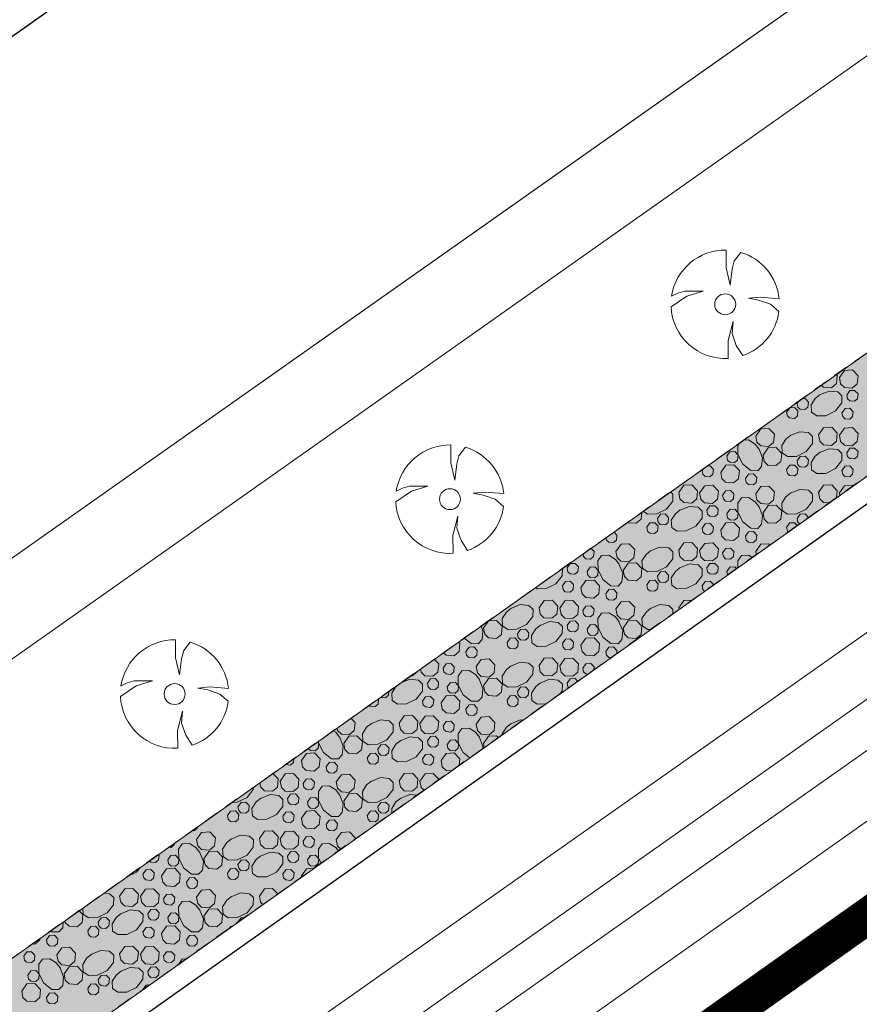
# Model space of a CAD drawing. Header units: metres. Extents: x 148425 to 149111, y 486065 to 486671.
# Tile 65 of 81: x 148824 to 148858, y 486441 to 486482. Entities that reach past the tile are written whole.
import ezdxf

# ---------------------------------------------------------------- set-up
doc = ezdxf.new("R2010")
doc.units = ezdxf.units.M
doc.header["$MEASUREMENT"] = 0
doc.linetypes.add('DGN Style 2', pattern=[1, 0.6, -0.4])
for name, color, linetype, lineweight in [('BWR-best-situatie', 2, 'Continuous', 13), ('BWR-verw-drain ø 60', 60, 'drainage60w', 30), ('BWR-verw-situatie', 214, 'DGN Style 2', 13), ('TOP-L-topo objecten punt', 7, 'Continuous', 0), ('TOP-L-topo objecten vlak', 7, 'Continuous', 0), ('TOP-L-water beschoeiing', 7, 'Continuous', 0), ('WVB-alg-onderhoek', 7, 'Continuous', 30), ('WVB-alg-werkgrens', 6, 'Continuous', 53), ('WVB-pen-dik 013', 1, 'Continuous', 0), ('WVB-raster-20%', 254, 'Continuous', 30)]:
    doc.layers.add(name, color=color, linetype=linetype, lineweight=lineweight)
doc.styles.add('Style-WORKING', font='WORKING.shx')
doc.linetypes.add('drainage60w', pattern='A,2.1,["V",Style-WORKING,S=0.700002,R=0,X=-0.228,Y=-0.367],2.9,-0.32,0.02,-0.32,1,-0.32,5', length=11.98)

# ---------------------------------------------------------------- blocks, each defined once
blk = doc.blocks.new('BBOOM')
at = {"layer": 'BWR-best-situatie'}
for p, q in [((0.016, 0.603), (0.016, 0.9)), ((0.016, 0.804), (0.016, 0.871)), ((0.26, 0.861), (0.15, 0.72)), ((0.15, 0.72), (0.116, 0.586)), ((0.083, 0.318), (0.016, 0.603)), ((0.116, 0.586), (0.083, 0.318)), ((-0.787, 0.185), (-0.89, 0.134)), ((-0.67, 0.217), (-0.787, 0.185)), ((-0.368, 0.218), (-0.67, 0.217)), ((-0.637, 0.135), (-0.368, 0.218)), ((-0.9, -0.042), (-0.637, 0.135)), ((0.384, 0.1), (0.586, 0.117)), ((0.551, 0.067), (0.384, 0.1)), ((0.752, 0), (0.551, 0.067)), ((0.586, 0.117), (0.895, 0.092)), ((0.89, -0.121), (0.752, 0)), ((0.133, -0.283), (0.05, -0.603)), ((0.116, -0.484), (0.133, -0.283)), ((0.184, -0.685), (0.116, -0.484)), ((0.05, -0.603), (0.051, -0.899)), ((0.293, -0.851), (0.184, -0.685))]:
    blk.add_line(p, q, dxfattribs=at)
blk.add_circle((0, 0), 0.174, dxfattribs=at)
for start, end in [(88.9495, 171.4867), (5.8447, 73.1614), (182.6375, 273.2485), (289.0687, 352.197)]:
    blk.add_arc((-0.001, 0), 0.9, start, end, dxfattribs=at)

msp = doc.modelspace()

# ---------------------------------------------------------------- hatches: boundary and pattern name
at = {"layer": 'WVB-raster-20%', "linetype": 'Continuous', "lineweight": 0}
msp.add_hatch(color=256, dxfattribs=at).paths.add_polyline_path([(148924.789, 486510.032), (148922.439, 486513.361), (148903.543, 486500), (148747.547, 486389.546), (148744.596, 486388.204), (148728.278, 486376.797), (148726.384, 486374.527), (148583.29, 486273.18), (148579.06, 486270.35), (148577.545, 486269.321), (148570.335, 486264.284), (148554.904, 486255.134), (148557.704, 486250.188), (148559.694, 486251.626), (148727.071, 486370.042), (148730.958, 486371.59), (148748.805, 486384.219), (148750.944, 486386.728), (148910.697, 486500)], flags=0)

# ---------------------------------------------------------------- linework, layer by layer
at = {"layer": 'BWR-verw-drain ø 60', "linetype": 'drainage60w', "ltscale": 2.5, "flags": 128}
msp.add_lwpolyline([(148601.744, 486280.34), (148602.092, 486280.586), (148664.879, 486324.831), (148884.356, 486480.137), (148885.744, 486481.119)], dxfattribs=at)
at = {"layer": 'BWR-verw-situatie', "flags": 128}
for points in [[(148922.439, 486513.361), (148903.543, 486500), (148747.547, 486389.546), (148744.596, 486388.204), (148728.278, 486376.797), (148726.384, 486374.527), (148583.29, 486273.18), (148579.06, 486270.35), (148577.545, 486269.321), (148570.335, 486264.284), (148554.904, 486255.134)], [(148557.704, 486250.188), (148559.694, 486251.626), (148727.071, 486370.042), (148731.453, 486371.787), (148748.351, 486383.686), (148750.944, 486386.728), (148910.697, 486500), (148924.789, 486510.032)]]:
    msp.add_lwpolyline(points, dxfattribs=at)
at = {"layer": 'TOP-L-topo objecten vlak', "color": 7, "linetype": 'Continuous', "lineweight": 0}
for p, q in [((148927.99, 486505.498), (148565.2, 486249.74)), ((148929.298, 486503.645), (148567.034, 486248.258)), ((148930.304, 486502.219), (148568.866, 486247.415)), ((148552.46, 486268.99), (148880.36, 486500)), ((148554.63, 486266.09), (148886.245, 486500)), ((148612.283, 486274.838), (148931.208, 486500)), ((148848.613, 486499.344), (148774.254, 486446.762))]:
    msp.add_line(p, q, dxfattribs=at)
at = {"layer": 'TOP-L-topo objecten vlak', "color": 7, "linetype": 'Continuous', "lineweight": 0, "flags": 128}
for points in [[(148541.16, 486278.34), (148550.883, 486289.749), (148610.458, 486331.053), (148615.874, 486333.25), (148640.759, 486352.144), (148668.716, 486372.503), (148681.452, 486382.17), (148692.284, 486388.321), (148715.996, 486406.483), (148745.418, 486428.014), (148774.254, 486446.762), (148848.613, 486499.344), (148853.882, 486502.712), (148869.983, 486515.309), (148903.875, 486539.654)], [(148914.761, 486524.236), (148880.36, 486500), (148552.46, 486268.99)]]:
    msp.add_lwpolyline(points, dxfattribs=at)
at = {"layer": 'TOP-L-water beschoeiing', "color": 7, "linetype": 'Continuous', "lineweight": 0, "flags": 128}
msp.add_lwpolyline([(148880.36, 486500), (148552.46, 486268.99), (148549.49, 486269.32)], dxfattribs=at)
at = {"layer": 'WVB-alg-onderhoek', "lineweight": 40, "ltscale": 500}
msp.add_3dface([(148601.941, 486074.385), (149104.348, 486429.086), (148938.821, 486663.542), (148436.414, 486308.842)], dxfattribs=at)
at = {"layer": 'WVB-alg-werkgrens', "linetype": 'Continuous', "ltscale": 2.5, "const_width": 1.5, "flags": 128}
msp.add_lwpolyline([(148933.417, 486497.811), (148874.414, 486581.384), (148538.89, 486351.023), (148526.845, 486327.911), (148530.985, 486325.229), (148531.106, 486326.817), (148532.707, 486327.686), (148532.626, 486326.155), (148530.985, 486325.229), (148539.247, 486319.878), (148535.438, 486309.432), (148532.522, 486299.181), (148531.73, 486286.904), (148532.07, 486275.415), (148533.054, 486268.785), (148534.125, 486264.381), (148536.125, 486258.311), (148550.85, 486226.663)], close=True, dxfattribs=at)
at = {"layer": 'WVB-pen-dik 013'}
for p, q in [((148855.909, 486466.231), (148855.969, 486466.315)), ((148851.966, 486463.439), (148852.026, 486463.523)), ((148857.682, 486462.41), (148857.661, 486462.511)), ((148854.215, 486459.952), (148854.189, 486460.084)), ((148853.018, 486459.103), (148852.991, 486459.246)), ((148851.008, 486457.678), (148850.996, 486457.739)), ((148842.921, 486451.944), (148842.889, 486452.114)), ((148835.338, 486446.567), (148835.329, 486446.614)), ((148832.699, 486444.696), (148832.699, 486444.699)), ((148828.757, 486441.901), (148828.756, 486441.906))]:
    msp.add_line(p, q, dxfattribs=at)
at = {"layer": 'WVB-pen-dik 013', "flags": 128}
for points in [[(148857.537, 486467.425), (148857.576, 486467.384), (148857.544, 486467.046), (148857.336, 486466.874), (148857.004, 486466.899), (148856.916, 486466.985)], [(148857.661, 486467.296), (148857.874, 486467.594), (148858.209, 486467.614), (148858.441, 486467.371), (148858.406, 486467.034), (148858.199, 486466.861), (148857.869, 486466.884), (148857.714, 486467.036), (148857.661, 486467.296)], [(148856.844, 486466.579), (148857.239, 486466.736), (148857.599, 486466.704), (148857.771, 486466.539), (148857.764, 486466.249), (148857.504, 486465.914), (148857.101, 486465.714), (148856.721, 486465.709), (148856.506, 486465.859), (148856.489, 486466.164), (148856.664, 486466.431), (148856.861, 486466.589)], [(148857.969, 486466.571), (148858.094, 486466.754), (148858.296, 486466.764), (148858.436, 486466.619), (148858.414, 486466.414), (148858.289, 486466.311), (148858.091, 486466.326), (148857.996, 486466.416), (148857.969, 486466.571)], [(148856.108, 486466.413), (148856.236, 486466.421), (148856.376, 486466.276), (148856.354, 486466.071), (148856.229, 486465.969), (148856.031, 486465.984), (148855.939, 486466.074), (148855.909, 486466.231)], [(148855.474, 486465.866), (148855.601, 486466.046), (148855.801, 486466.059), (148855.939, 486465.911), (148855.919, 486465.709), (148855.796, 486465.604), (148855.596, 486465.621), (148855.504, 486465.711), (148855.474, 486465.866)], [(148857.769, 486465.831), (148857.896, 486466.011), (148858.096, 486466.024), (148858.236, 486465.879), (148858.214, 486465.674), (148858.091, 486465.569), (148857.891, 486465.586), (148857.799, 486465.676), (148857.769, 486465.831)], [(148854.189, 486464.869), (148854.401, 486465.166), (148854.736, 486465.186), (148854.969, 486464.944), (148854.934, 486464.606), (148854.726, 486464.434), (148854.396, 486464.456), (148854.241, 486464.609), (148854.189, 486464.869)], [(148855.626, 486464.891), (148856.019, 486465.049), (148856.381, 486465.016), (148856.551, 486464.851), (148856.546, 486464.559), (148856.284, 486464.226), (148855.881, 486464.026), (148855.504, 486464.019), (148855.289, 486464.171), (148855.271, 486464.474), (148855.444, 486464.744), (148855.644, 486464.901)], [(148856.799, 486464.916), (148857.009, 486465.216), (148857.346, 486465.234), (148857.576, 486464.991), (148857.544, 486464.654), (148857.336, 486464.481), (148857.004, 486464.506), (148856.849, 486464.659), (148856.799, 486464.916)], [(148857.661, 486464.904), (148857.874, 486465.201), (148858.209, 486465.221), (148858.441, 486464.979), (148858.406, 486464.641), (148858.199, 486464.469), (148857.869, 486464.491), (148857.714, 486464.644), (148857.661, 486464.904)], [(148854.314, 486464.354), (148854.471, 486463.961), (148854.436, 486463.599), (148854.276, 486463.429), (148853.984, 486463.434), (148853.651, 486463.696), (148853.449, 486464.099), (148853.444, 486464.476), (148853.516, 486464.578)], [(148853.683, 486464.696), (148853.896, 486464.709), (148854.166, 486464.536), (148854.324, 486464.336)], [(148852.991, 486464.031), (148853.119, 486464.211), (148853.319, 486464.221), (148853.459, 486464.076), (148853.439, 486463.874), (148853.314, 486463.769), (148853.116, 486463.784), (148853.021, 486463.874), (148852.991, 486464.031)], [(148854.494, 486464.076), (148854.704, 486464.376), (148855.039, 486464.394), (148855.271, 486464.151), (148855.239, 486463.814), (148855.031, 486463.641), (148854.699, 486463.666), (148854.544, 486463.819), (148854.494, 486464.076)], [(148856.844, 486464.186), (148857.239, 486464.344), (148857.599, 486464.311), (148857.771, 486464.146), (148857.764, 486463.856), (148857.504, 486463.521), (148857.101, 486463.321), (148856.721, 486463.316), (148856.506, 486463.466), (148856.489, 486463.771), (148856.664, 486464.039), (148856.861, 486464.196)], [(148857.969, 486464.179), (148858.094, 486464.361), (148858.296, 486464.371), (148858.436, 486464.226), (148858.414, 486464.021), (148858.289, 486463.919), (148858.091, 486463.934), (148857.996, 486464.024), (148857.969, 486464.179)], [(148855.909, 486463.839), (148856.036, 486464.016), (148856.236, 486464.029), (148856.376, 486463.884), (148856.354, 486463.679), (148856.229, 486463.576), (148856.031, 486463.591), (148855.939, 486463.681), (148855.909, 486463.839)], [(148852.167, 486463.623), (148852.294, 486463.631), (148852.434, 486463.486), (148852.411, 486463.281), (148852.289, 486463.176), (148852.089, 486463.194), (148851.996, 486463.284), (148851.966, 486463.439)], [(148852.736, 486463.361), (148852.946, 486463.661), (148853.284, 486463.679), (148853.514, 486463.436), (148853.481, 486463.099), (148853.274, 486462.926), (148852.941, 486462.951), (148852.786, 486463.104), (148852.736, 486463.361)], [(148855.474, 486463.474), (148855.601, 486463.654), (148855.801, 486463.666), (148855.939, 486463.519), (148855.919, 486463.316), (148855.796, 486463.211), (148855.596, 486463.229), (148855.504, 486463.319), (148855.474, 486463.474)], [(148857.769, 486463.439), (148857.896, 486463.619), (148858.096, 486463.631), (148858.236, 486463.486), (148858.214, 486463.281), (148858.091, 486463.176), (148857.891, 486463.194), (148857.799, 486463.284), (148857.769, 486463.439)], [(148853.766, 486463.104), (148853.894, 486463.284), (148854.094, 486463.294), (148854.234, 486463.149), (148854.214, 486462.946), (148854.089, 486462.841), (148853.891, 486462.856), (148853.796, 486462.946), (148853.766, 486463.104)], [(148850.653, 486462.551), (148850.749, 486462.459), (148850.744, 486462.166), (148850.481, 486461.834), (148850.079, 486461.634), (148849.701, 486461.626), (148849.524, 486461.752)], [(148850.996, 486462.524), (148851.206, 486462.824), (148851.544, 486462.841), (148851.774, 486462.599), (148851.741, 486462.261), (148851.534, 486462.089), (148851.201, 486462.114), (148851.046, 486462.266), (148850.996, 486462.524)], [(148851.859, 486462.511), (148852.071, 486462.809), (148852.406, 486462.829), (148852.639, 486462.586), (148852.604, 486462.249), (148852.396, 486462.076), (148852.066, 486462.099), (148851.911, 486462.251), (148851.859, 486462.511)], [(148852.816, 486462.416), (148852.944, 486462.596), (148853.144, 486462.609), (148853.284, 486462.464), (148853.261, 486462.259), (148853.139, 486462.154), (148852.939, 486462.171), (148852.846, 486462.261), (148852.816, 486462.416)], [(148854.189, 486462.476), (148854.401, 486462.774), (148854.736, 486462.794), (148854.969, 486462.551), (148854.934, 486462.214), (148854.726, 486462.041), (148854.396, 486462.064), (148854.241, 486462.216), (148854.189, 486462.476)], [(148855.626, 486462.499), (148856.019, 486462.656), (148856.381, 486462.624), (148856.551, 486462.459), (148856.546, 486462.166), (148856.284, 486461.834), (148855.881, 486461.634), (148855.504, 486461.626), (148855.289, 486461.779), (148855.271, 486462.081), (148855.444, 486462.351), (148855.644, 486462.509)], [(148856.799, 486462.524), (148857.009, 486462.824), (148857.346, 486462.841), (148857.576, 486462.599), (148857.549, 486462.316)], [(148857.239, 486462.096), (148857.004, 486462.114), (148856.849, 486462.266), (148856.799, 486462.524)], [(148857.661, 486462.511), (148857.874, 486462.809), (148858.209, 486462.829), (148858.234, 486462.802)], [(148854.314, 486461.961), (148854.471, 486461.569), (148854.436, 486461.206), (148854.276, 486461.036), (148853.984, 486461.041), (148853.651, 486461.304), (148853.449, 486461.706), (148853.444, 486462.084), (148853.596, 486462.299), (148853.896, 486462.316), (148854.166, 486462.144), (148854.324, 486461.944)], [(148849.464, 486461.709), (148849.436, 486461.421), (148849.229, 486461.249), (148848.896, 486461.274), (148848.876, 486461.293)], [(148851.041, 486461.794), (148851.436, 486461.951), (148851.796, 486461.919), (148851.969, 486461.754), (148851.961, 486461.464), (148851.701, 486461.129), (148851.299, 486460.929), (148850.919, 486460.924), (148850.704, 486461.074), (148850.686, 486461.379), (148850.861, 486461.646), (148851.059, 486461.804)], [(148852.166, 486461.786), (148852.291, 486461.969), (148852.494, 486461.979), (148852.634, 486461.834), (148852.611, 486461.629), (148852.486, 486461.526), (148852.289, 486461.541), (148852.194, 486461.631), (148852.166, 486461.786)], [(148852.991, 486461.639), (148853.119, 486461.819), (148853.319, 486461.829), (148853.459, 486461.684), (148853.439, 486461.481), (148853.314, 486461.376), (148853.116, 486461.391), (148853.021, 486461.481), (148852.991, 486461.639)], [(148854.494, 486461.684), (148854.704, 486461.984), (148855.039, 486462.001), (148855.271, 486461.759), (148855.239, 486461.421), (148855.031, 486461.249), (148854.699, 486461.274), (148854.544, 486461.426), (148854.494, 486461.684)], [(148850.106, 486461.446), (148850.234, 486461.624), (148850.434, 486461.636), (148850.574, 486461.491), (148850.551, 486461.286), (148850.426, 486461.184), (148850.229, 486461.199), (148850.136, 486461.289), (148850.106, 486461.446)], [(148852.736, 486460.969), (148852.946, 486461.269), (148853.284, 486461.286), (148853.514, 486461.044), (148853.481, 486460.706), (148853.274, 486460.534), (148852.941, 486460.559), (148852.786, 486460.711), (148852.736, 486460.969)], [(148855.909, 486461.446), (148856.036, 486461.624), (148856.236, 486461.636), (148856.376, 486461.491), (148856.375, 486461.483)], [(148856.007, 486461.222), (148855.939, 486461.289), (148855.909, 486461.446)], [(148848.304, 486460.888), (148848.431, 486460.756), (148848.411, 486460.554), (148848.286, 486460.449), (148848.089, 486460.464), (148847.994, 486460.554), (148847.974, 486460.654)], [(148849.671, 486461.081), (148849.799, 486461.261), (148849.999, 486461.274), (148850.136, 486461.126), (148850.116, 486460.924), (148849.994, 486460.819), (148849.794, 486460.836), (148849.701, 486460.926), (148849.671, 486461.081)], [(148851.966, 486461.046), (148852.094, 486461.226), (148852.294, 486461.239), (148852.434, 486461.094), (148852.411, 486460.889), (148852.289, 486460.784), (148852.089, 486460.801), (148851.996, 486460.891), (148851.966, 486461.046)], [(148853.766, 486460.711), (148853.894, 486460.891), (148854.094, 486460.901), (148854.234, 486460.756), (148854.214, 486460.554), (148854.089, 486460.449), (148853.891, 486460.464), (148853.796, 486460.554), (148853.766, 486460.711)], [(148855.474, 486461.081), (148855.601, 486461.261), (148855.801, 486461.274), (148855.912, 486461.155)], [(148855.54, 486460.891), (148855.504, 486460.926), (148855.474, 486461.081)], [(148847.347, 486460.21), (148847.481, 486460.071), (148847.459, 486459.866), (148847.336, 486459.761), (148847.136, 486459.779), (148847.044, 486459.869), (148847.022, 486459.98)], [(148848.386, 486460.084), (148848.599, 486460.381), (148848.934, 486460.401), (148849.166, 486460.159), (148849.131, 486459.821), (148848.924, 486459.649), (148848.594, 486459.671), (148848.439, 486459.824), (148848.386, 486460.084)], [(148849.824, 486460.106), (148850.216, 486460.264), (148850.579, 486460.231), (148850.749, 486460.066), (148850.744, 486459.774), (148850.481, 486459.441), (148850.079, 486459.241), (148849.701, 486459.234), (148849.486, 486459.386), (148849.469, 486459.689), (148849.641, 486459.959), (148849.841, 486460.116)], [(148850.996, 486460.131), (148851.206, 486460.431), (148851.544, 486460.449), (148851.774, 486460.206), (148851.741, 486459.869), (148851.534, 486459.696), (148851.201, 486459.721), (148851.046, 486459.874), (148850.996, 486460.131)], [(148851.859, 486460.119), (148852.071, 486460.416), (148852.406, 486460.436), (148852.639, 486460.194), (148852.604, 486459.856), (148852.396, 486459.684), (148852.066, 486459.706), (148851.911, 486459.859), (148851.859, 486460.119)], [(148852.816, 486460.024), (148852.944, 486460.204), (148853.144, 486460.216), (148853.284, 486460.071), (148853.261, 486459.866), (148853.139, 486459.761), (148852.939, 486459.779), (148852.846, 486459.869), (148852.816, 486460.024)], [(148854.189, 486460.084), (148854.401, 486460.381), (148854.736, 486460.401), (148854.782, 486460.354)], [(148848.511, 486459.569), (148848.669, 486459.176), (148848.634, 486458.814), (148848.474, 486458.644), (148848.181, 486458.649), (148847.849, 486458.911), (148847.646, 486459.314), (148847.641, 486459.691), (148847.794, 486459.906), (148848.094, 486459.924), (148848.364, 486459.751), (148848.521, 486459.551)], [(148853.447, 486459.407), (148853.444, 486459.691), (148853.596, 486459.906), (148853.896, 486459.924), (148854.043, 486459.83)], [(148846.158, 486459.368), (148846.166, 486459.361), (148846.159, 486459.071), (148845.899, 486458.736), (148845.496, 486458.536), (148845.116, 486458.531), (148845.045, 486458.58)], [(148846.364, 486459.394), (148846.489, 486459.576), (148846.691, 486459.586), (148846.831, 486459.441), (148846.809, 486459.236), (148846.684, 486459.134), (148846.486, 486459.149), (148846.391, 486459.239), (148846.364, 486459.394)], [(148847.189, 486459.246), (148847.316, 486459.426), (148847.516, 486459.436), (148847.656, 486459.291), (148847.636, 486459.089), (148847.511, 486458.984), (148847.314, 486458.999), (148847.219, 486459.089), (148847.189, 486459.246)], [(148848.691, 486459.291), (148848.901, 486459.591), (148849.236, 486459.609), (148849.469, 486459.366), (148849.436, 486459.029), (148849.229, 486458.856), (148848.896, 486458.881), (148848.741, 486459.034), (148848.691, 486459.291)], [(148850.106, 486459.054), (148850.234, 486459.231), (148850.434, 486459.244), (148850.574, 486459.099), (148850.551, 486458.894), (148850.426, 486458.791), (148850.229, 486458.806), (148850.136, 486458.896), (148850.106, 486459.054)], [(148851.041, 486459.401), (148851.436, 486459.559), (148851.796, 486459.526), (148851.969, 486459.361), (148851.961, 486459.071), (148851.701, 486458.736), (148851.299, 486458.536), (148850.919, 486458.531), (148850.704, 486458.681), (148850.686, 486458.986), (148850.861, 486459.254), (148851.059, 486459.411)], [(148852.166, 486459.394), (148852.291, 486459.576), (148852.494, 486459.586), (148852.634, 486459.441), (148852.611, 486459.236), (148852.486, 486459.134), (148852.289, 486459.149), (148852.194, 486459.239), (148852.166, 486459.394)], [(148852.991, 486459.246), (148853.119, 486459.426), (148853.319, 486459.436), (148853.387, 486459.365)], [(148846.164, 486458.654), (148846.291, 486458.834), (148846.491, 486458.846), (148846.631, 486458.701), (148846.609, 486458.496), (148846.486, 486458.391), (148846.286, 486458.409), (148846.194, 486458.499), (148846.164, 486458.654)], [(148846.934, 486458.576), (148847.144, 486458.876), (148847.481, 486458.894), (148847.711, 486458.651), (148847.679, 486458.314), (148847.471, 486458.141), (148847.139, 486458.166), (148846.984, 486458.319), (148846.934, 486458.576)], [(148849.671, 486458.689), (148849.799, 486458.869), (148849.999, 486458.881), (148850.136, 486458.734), (148850.116, 486458.531), (148849.994, 486458.426), (148849.794, 486458.444), (148849.701, 486458.534), (148849.671, 486458.689)], [(148851.966, 486458.654), (148852.094, 486458.834), (148852.294, 486458.846), (148852.434, 486458.701), (148852.432, 486458.688)], [(148847.964, 486458.319), (148848.091, 486458.499), (148848.291, 486458.509), (148848.431, 486458.364), (148848.411, 486458.161), (148848.286, 486458.056), (148848.089, 486458.071), (148847.994, 486458.161), (148847.964, 486458.319)], [(148852.068, 486458.429), (148851.996, 486458.499), (148851.966, 486458.654)], [(148845.194, 486457.739), (148845.404, 486458.039), (148845.741, 486458.056), (148845.971, 486457.814), (148845.939, 486457.476), (148845.731, 486457.304), (148845.399, 486457.329), (148845.244, 486457.481), (148845.194, 486457.739)], [(148846.056, 486457.726), (148846.269, 486458.024), (148846.604, 486458.044), (148846.836, 486457.801), (148846.801, 486457.464), (148846.594, 486457.291), (148846.264, 486457.314), (148846.109, 486457.466), (148846.056, 486457.726)], [(148850.996, 486457.739), (148851.206, 486458.039), (148851.541, 486458.056)], [(148844.021, 486457.714), (148844.414, 486457.871), (148844.776, 486457.839), (148844.946, 486457.674), (148844.941, 486457.381), (148844.679, 486457.049), (148844.276, 486456.849), (148843.899, 486456.841), (148843.684, 486456.994), (148843.666, 486457.296), (148843.839, 486457.566), (148844.039, 486457.724)], [(148847.014, 486457.631), (148847.141, 486457.811), (148847.341, 486457.824), (148847.481, 486457.679), (148847.459, 486457.474), (148847.336, 486457.369), (148847.136, 486457.386), (148847.044, 486457.476), (148847.014, 486457.631)], [(148848.386, 486457.691), (148848.599, 486457.989), (148848.934, 486458.009), (148849.166, 486457.766), (148849.131, 486457.429), (148848.924, 486457.256), (148848.594, 486457.279), (148848.439, 486457.431), (148848.386, 486457.691)], [(148849.832, 486456.844), (148849.701, 486456.841), (148849.486, 486456.994), (148849.469, 486457.296), (148849.641, 486457.566), (148849.841, 486457.724)], [(148849.824, 486457.714), (148850.216, 486457.871), (148850.579, 486457.839), (148850.749, 486457.674), (148850.745, 486457.492)], [(148842.889, 486456.899), (148843.099, 486457.199), (148843.434, 486457.216), (148843.666, 486456.974), (148843.634, 486456.636), (148843.426, 486456.464), (148843.094, 486456.489), (148842.939, 486456.641), (148842.889, 486456.899)], [(148848.511, 486457.176), (148848.669, 486456.784), (148848.634, 486456.421), (148848.474, 486456.251), (148848.181, 486456.256), (148847.849, 486456.519), (148847.646, 486456.921), (148847.641, 486457.299), (148847.794, 486457.514), (148848.094, 486457.531), (148848.364, 486457.359), (148848.521, 486457.159)], [(148848.691, 486456.899), (148848.901, 486457.199), (148849.236, 486457.216), (148849.469, 486456.974), (148849.436, 486456.636), (148849.229, 486456.464), (148848.896, 486456.489), (148848.741, 486456.641), (148848.691, 486456.899)], [(148842.787, 486456.981), (148842.866, 486456.784), (148842.831, 486456.421), (148842.671, 486456.251), (148842.379, 486456.256), (148842.087, 486456.486)], [(148844.304, 486456.661), (148844.431, 486456.839), (148844.631, 486456.851), (148844.771, 486456.706), (148844.749, 486456.501), (148844.624, 486456.399), (148844.426, 486456.414), (148844.334, 486456.504), (148844.304, 486456.661)], [(148845.239, 486457.009), (148845.634, 486457.166), (148845.994, 486457.134), (148846.166, 486456.969), (148846.159, 486456.679), (148845.899, 486456.344), (148845.496, 486456.144), (148845.116, 486456.139), (148844.901, 486456.289), (148844.884, 486456.594), (148845.059, 486456.861), (148845.256, 486457.019)], [(148846.364, 486457.001), (148846.489, 486457.184), (148846.691, 486457.194), (148846.831, 486457.049), (148846.809, 486456.844), (148846.684, 486456.741), (148846.486, 486456.756), (148846.391, 486456.846), (148846.364, 486457.001)], [(148847.189, 486456.854), (148847.316, 486457.034), (148847.516, 486457.044), (148847.656, 486456.899), (148847.636, 486456.696), (148847.511, 486456.591), (148847.314, 486456.606), (148847.219, 486456.696), (148847.189, 486456.854)], [(148843.869, 486456.296), (148843.996, 486456.476), (148844.196, 486456.489), (148844.334, 486456.341), (148844.314, 486456.139), (148844.191, 486456.034), (148843.991, 486456.051), (148843.899, 486456.141), (148843.869, 486456.296)], [(148846.164, 486456.261), (148846.291, 486456.441), (148846.491, 486456.454), (148846.631, 486456.309), (148846.609, 486456.104), (148846.486, 486455.999), (148846.286, 486456.016), (148846.194, 486456.106), (148846.164, 486456.261)], [(148846.934, 486456.184), (148847.144, 486456.484), (148847.481, 486456.501), (148847.711, 486456.259), (148847.679, 486455.921), (148847.471, 486455.749), (148847.139, 486455.774), (148846.984, 486455.926), (148846.934, 486456.184)], [(148841.851, 486456.319), (148841.909, 486456.259), (148841.876, 486455.921), (148841.669, 486455.749), (148841.336, 486455.774), (148841.229, 486455.878)], [(148842.161, 486455.926), (148842.289, 486456.106), (148842.489, 486456.116), (148842.629, 486455.971), (148842.609, 486455.769), (148842.484, 486455.664), (148842.286, 486455.679), (148842.191, 486455.769), (148842.161, 486455.926)], [(148847.964, 486455.926), (148848.091, 486456.106), (148848.291, 486456.116), (148848.431, 486455.971), (148848.418, 486455.842)], [(148840.844, 486455.606), (148841.034, 486455.409), (148840.999, 486455.071), (148840.791, 486454.899), (148840.461, 486454.921), (148840.306, 486455.074), (148840.279, 486455.206)], [(148842.584, 486455.299), (148842.796, 486455.596), (148843.131, 486455.616), (148843.364, 486455.374), (148843.329, 486455.036), (148843.121, 486454.864), (148842.791, 486454.886), (148842.636, 486455.039), (148842.584, 486455.299)], [(148845.194, 486455.346), (148845.404, 486455.646), (148845.741, 486455.664), (148845.971, 486455.421), (148845.939, 486455.084), (148845.731, 486454.911), (148845.399, 486454.936), (148845.244, 486455.089), (148845.194, 486455.346)], [(148846.056, 486455.334), (148846.269, 486455.631), (148846.604, 486455.651), (148846.836, 486455.409), (148846.801, 486455.071), (148846.594, 486454.899), (148846.264, 486454.921), (148846.109, 486455.074), (148846.056, 486455.334)], [(148848.179, 486455.672), (148848.089, 486455.679), (148847.994, 486455.769), (148847.964, 486455.926)], [(148841.211, 486455.239), (148841.339, 486455.419), (148841.539, 486455.431), (148841.679, 486455.286), (148841.656, 486455.081), (148841.534, 486454.976), (148841.334, 486454.994), (148841.241, 486455.084), (148841.211, 486455.239)], [(148844.021, 486455.321), (148844.414, 486455.479), (148844.776, 486455.446), (148844.946, 486455.281), (148844.941, 486454.989), (148844.679, 486454.656), (148844.276, 486454.456), (148843.899, 486454.449), (148843.684, 486454.601), (148843.666, 486454.904), (148843.839, 486455.174), (148844.039, 486455.331)], [(148847.014, 486455.239), (148847.141, 486455.419), (148847.341, 486455.431), (148847.481, 486455.286), (148847.468, 486455.168)], [(148847.213, 486454.987), (148847.136, 486454.994), (148847.044, 486455.084), (148847.014, 486455.239)], [(148839.46, 486454.626), (148839.831, 486454.774), (148840.191, 486454.741), (148840.364, 486454.576), (148840.356, 486454.286), (148840.096, 486453.951), (148839.694, 486453.751), (148839.314, 486453.746), (148839.099, 486453.896), (148839.081, 486454.201), (148839.256, 486454.469), (148839.398, 486454.581)], [(148840.138, 486455.106), (148840.136, 486455.084), (148839.929, 486454.911), (148839.869, 486454.916)], [(148840.561, 486454.609), (148840.686, 486454.791), (148840.889, 486454.801), (148841.029, 486454.656), (148841.006, 486454.451), (148840.881, 486454.349), (148840.684, 486454.364), (148840.589, 486454.454), (148840.561, 486454.609)], [(148842.709, 486454.784), (148842.866, 486454.391), (148842.831, 486454.029), (148842.671, 486453.859), (148842.379, 486453.864), (148842.046, 486454.126), (148841.844, 486454.529), (148841.839, 486454.906), (148841.991, 486455.121), (148842.291, 486455.139), (148842.561, 486454.966), (148842.719, 486454.766)], [(148842.889, 486454.506), (148843.099, 486454.806), (148843.434, 486454.824), (148843.666, 486454.581), (148843.634, 486454.244), (148843.426, 486454.071), (148843.094, 486454.096), (148842.939, 486454.249), (148842.889, 486454.506)], [(148845.239, 486454.616), (148845.634, 486454.774), (148845.994, 486454.741), (148846.166, 486454.576), (148846.159, 486454.286), (148846.078, 486454.182)], [(148846.364, 486454.609), (148846.489, 486454.791), (148846.691, 486454.801), (148846.797, 486454.692)], [(148841.386, 486454.461), (148841.514, 486454.641), (148841.714, 486454.651), (148841.854, 486454.506), (148841.834, 486454.304), (148841.709, 486454.199), (148841.511, 486454.214), (148841.416, 486454.304), (148841.386, 486454.461)], [(148844.304, 486454.269), (148844.431, 486454.446), (148844.631, 486454.459), (148844.771, 486454.314), (148844.749, 486454.109), (148844.624, 486454.006), (148844.426, 486454.021), (148844.334, 486454.111), (148844.304, 486454.269)], [(148845.469, 486453.751), (148845.116, 486453.746), (148844.901, 486453.896), (148844.884, 486454.201), (148845.059, 486454.469), (148845.256, 486454.626)], [(148846.421, 486454.425), (148846.391, 486454.454), (148846.364, 486454.609)], [(148838.52, 486453.96), (148838.531, 486453.949), (148838.511, 486453.746), (148838.389, 486453.641), (148838.189, 486453.659), (148838.149, 486453.697)], [(148838.964, 486454.275), (148838.946, 486454.109), (148838.821, 486454.006), (148838.624, 486454.021), (148838.616, 486454.028)], [(148840.361, 486453.869), (148840.489, 486454.049), (148840.689, 486454.061), (148840.829, 486453.916), (148840.806, 486453.711), (148840.684, 486453.606), (148840.484, 486453.624), (148840.391, 486453.714), (148840.361, 486453.869)], [(148841.131, 486453.791), (148841.341, 486454.091), (148841.679, 486454.109), (148841.909, 486453.866), (148841.876, 486453.529), (148841.669, 486453.356), (148841.336, 486453.381), (148841.181, 486453.534), (148841.131, 486453.791)], [(148843.869, 486453.904), (148843.996, 486454.084), (148844.196, 486454.096), (148844.334, 486453.949), (148844.314, 486453.746), (148844.191, 486453.641), (148843.991, 486453.659), (148843.899, 486453.749), (148843.869, 486453.904)], [(148842.161, 486453.534), (148842.289, 486453.714), (148842.489, 486453.724), (148842.629, 486453.579), (148842.609, 486453.376), (148842.484, 486453.271), (148842.286, 486453.286), (148842.191, 486453.376), (148842.161, 486453.534)], [(148837.39, 486453.16), (148837.561, 486452.981), (148837.526, 486452.644), (148837.319, 486452.471), (148836.989, 486452.494), (148836.834, 486452.646), (148836.812, 486452.751)], [(148839.391, 486452.954), (148839.601, 486453.254), (148839.939, 486453.271), (148840.169, 486453.029), (148840.136, 486452.691), (148839.929, 486452.519), (148839.596, 486452.544), (148839.441, 486452.696), (148839.391, 486452.954)], [(148840.254, 486452.941), (148840.466, 486453.239), (148840.801, 486453.259), (148841.034, 486453.016), (148840.999, 486452.679), (148840.791, 486452.506), (148840.461, 486452.529), (148840.306, 486452.681), (148840.254, 486452.941)], [(148842.584, 486452.906), (148842.796, 486453.204), (148843.131, 486453.224), (148843.364, 486452.981), (148843.329, 486452.644), (148843.121, 486452.471), (148842.791, 486452.494), (148842.636, 486452.646), (148842.584, 486452.906)], [(148838.219, 486452.929), (148838.611, 486453.086), (148838.974, 486453.054), (148839.144, 486452.889), (148839.139, 486452.596), (148838.876, 486452.264), (148838.474, 486452.064), (148838.096, 486452.056), (148837.881, 486452.209), (148837.864, 486452.511), (148838.036, 486452.781), (148838.236, 486452.939)], [(148841.211, 486452.846), (148841.339, 486453.026), (148841.539, 486453.039), (148841.679, 486452.894), (148841.656, 486452.689), (148841.534, 486452.584), (148841.334, 486452.601), (148841.241, 486452.691), (148841.211, 486452.846)], [(148842.32, 486451.518), (148842.046, 486451.734), (148841.844, 486452.136), (148841.839, 486452.514), (148841.991, 486452.729), (148842.291, 486452.746), (148842.561, 486452.574), (148842.719, 486452.374)], [(148843.668, 486452.474), (148843.666, 486452.511), (148843.839, 486452.781), (148844.039, 486452.939)], [(148844.021, 486452.929), (148844.414, 486453.086), (148844.519, 486453.077)], [(148836.906, 486452.391), (148837.064, 486451.999), (148837.029, 486451.636), (148836.869, 486451.466), (148836.576, 486451.471), (148836.244, 486451.734), (148836.041, 486452.136), (148836.04, 486452.204)], [(148836.655, 486452.64), (148836.759, 486452.574), (148836.916, 486452.374)], [(148837.086, 486452.114), (148837.296, 486452.414), (148837.631, 486452.431), (148837.864, 486452.189), (148837.831, 486451.851), (148837.624, 486451.679), (148837.291, 486451.704), (148837.136, 486451.856), (148837.086, 486452.114)], [(148839.436, 486452.224), (148839.831, 486452.381), (148840.191, 486452.349), (148840.364, 486452.184), (148840.356, 486451.894), (148840.096, 486451.559), (148839.694, 486451.359), (148839.314, 486451.354), (148839.099, 486451.504), (148839.081, 486451.809), (148839.256, 486452.076), (148839.454, 486452.234)], [(148840.561, 486452.216), (148840.686, 486452.399), (148840.889, 486452.409), (148841.029, 486452.264), (148841.006, 486452.059), (148840.881, 486451.956), (148840.684, 486451.971), (148840.589, 486452.061), (148840.561, 486452.216)], [(148842.709, 486452.391), (148842.866, 486451.999), (148842.856, 486451.898)], [(148842.889, 486452.114), (148843.099, 486452.414), (148843.434, 486452.431), (148843.504, 486452.357)], [(148835.995, 486452.172), (148836.051, 486452.114), (148836.031, 486451.911), (148835.906, 486451.806), (148835.709, 486451.821), (148835.619, 486451.906)], [(148838.501, 486451.876), (148838.629, 486452.054), (148838.829, 486452.066), (148838.969, 486451.921), (148838.946, 486451.716), (148838.821, 486451.614), (148838.624, 486451.629), (148838.531, 486451.719), (148838.501, 486451.876)], [(148841.386, 486452.069), (148841.514, 486452.249), (148841.714, 486452.259), (148841.854, 486452.114), (148841.834, 486451.911), (148841.709, 486451.806), (148841.511, 486451.821), (148841.416, 486451.911), (148841.386, 486452.069)], [(148835.022, 486451.483), (148835.004, 486451.319), (148834.881, 486451.214), (148834.681, 486451.231), (148834.675, 486451.237)], [(148835.329, 486451.399), (148835.539, 486451.699), (148835.876, 486451.716), (148836.106, 486451.474), (148836.074, 486451.136), (148835.866, 486450.964), (148835.534, 486450.989), (148835.379, 486451.141), (148835.329, 486451.399)], [(148838.066, 486451.511), (148838.194, 486451.691), (148838.394, 486451.704), (148838.531, 486451.556), (148838.511, 486451.354), (148838.389, 486451.249), (148838.189, 486451.266), (148838.096, 486451.356), (148838.066, 486451.511)], [(148840.361, 486451.476), (148840.489, 486451.656), (148840.689, 486451.669), (148840.829, 486451.524), (148840.806, 486451.319), (148840.684, 486451.214), (148840.484, 486451.231), (148840.391, 486451.321), (148840.361, 486451.476)], [(148841.131, 486451.399), (148841.341, 486451.699), (148841.679, 486451.716), (148841.909, 486451.474), (148841.883, 486451.208)], [(148836.359, 486451.141), (148836.486, 486451.321), (148836.686, 486451.331), (148836.826, 486451.186), (148836.806, 486450.984), (148836.681, 486450.879), (148836.484, 486450.894), (148836.389, 486450.984), (148836.359, 486451.141)], [(148841.551, 486450.972), (148841.336, 486450.989), (148841.181, 486451.141), (148841.131, 486451.399)], [(148834.149, 486450.865), (148834.366, 486450.636), (148834.334, 486450.299), (148834.126, 486450.126), (148833.794, 486450.151), (148833.639, 486450.304), (148833.604, 486450.48)], [(148834.451, 486450.549), (148834.664, 486450.846), (148834.999, 486450.866), (148835.231, 486450.624), (148835.196, 486450.286), (148834.989, 486450.114), (148834.659, 486450.136), (148834.504, 486450.289), (148834.451, 486450.549)], [(148836.781, 486450.514), (148836.994, 486450.811), (148837.329, 486450.831), (148837.561, 486450.589), (148837.526, 486450.251), (148837.319, 486450.079), (148836.989, 486450.101), (148836.834, 486450.254), (148836.781, 486450.514)], [(148838.219, 486450.536), (148838.611, 486450.694), (148838.974, 486450.661), (148839.144, 486450.496), (148839.139, 486450.204), (148838.876, 486449.871), (148838.474, 486449.671), (148838.096, 486449.664), (148837.881, 486449.816), (148837.864, 486450.119), (148838.036, 486450.389), (148838.236, 486450.546)], [(148839.391, 486450.561), (148839.601, 486450.861), (148839.939, 486450.879), (148840.169, 486450.636), (148840.136, 486450.299), (148839.929, 486450.126), (148839.596, 486450.151), (148839.441, 486450.304), (148839.391, 486450.561)], [(148840.254, 486450.549), (148840.466, 486450.846), (148840.801, 486450.866), (148841.034, 486450.624), (148841.032, 486450.604)], [(148833.338, 486450.291), (148833.336, 486450.204), (148833.074, 486449.871), (148832.671, 486449.671), (148832.457, 486449.667)], [(148835.409, 486450.454), (148835.536, 486450.634), (148835.736, 486450.646), (148835.876, 486450.501), (148835.854, 486450.296), (148835.731, 486450.191), (148835.531, 486450.209), (148835.439, 486450.299), (148835.409, 486450.454)], [(148836.906, 486449.999), (148837.064, 486449.606), (148837.029, 486449.244), (148836.869, 486449.074), (148836.576, 486449.079), (148836.244, 486449.341), (148836.041, 486449.744), (148836.036, 486450.121), (148836.189, 486450.336), (148836.489, 486450.354), (148836.759, 486450.181), (148836.916, 486449.981)], [(148840.424, 486450.173), (148840.306, 486450.289), (148840.254, 486450.549)], [(148833.634, 486449.831), (148834.029, 486449.989), (148834.389, 486449.956), (148834.561, 486449.791), (148834.554, 486449.501), (148834.294, 486449.166), (148833.891, 486448.966), (148833.511, 486448.961), (148833.296, 486449.111), (148833.279, 486449.416), (148833.454, 486449.684), (148833.651, 486449.841)], [(148834.759, 486449.824), (148834.884, 486450.006), (148835.086, 486450.016), (148835.226, 486449.871), (148835.204, 486449.666), (148835.079, 486449.564), (148834.881, 486449.579), (148834.786, 486449.669), (148834.759, 486449.824)], [(148835.584, 486449.676), (148835.711, 486449.856), (148835.911, 486449.866), (148836.051, 486449.721), (148836.031, 486449.519), (148835.906, 486449.414), (148835.709, 486449.429), (148835.614, 486449.519), (148835.584, 486449.676)], [(148837.086, 486449.721), (148837.296, 486450.021), (148837.631, 486450.039), (148837.864, 486449.796), (148837.831, 486449.459), (148837.624, 486449.286), (148837.291, 486449.311), (148837.136, 486449.464), (148837.086, 486449.721)], [(148839.436, 486449.831), (148839.831, 486449.989), (148840.126, 486449.962)], [(148832.699, 486449.484), (148832.826, 486449.661), (148833.026, 486449.674), (148833.166, 486449.529), (148833.144, 486449.324), (148833.019, 486449.221), (148832.821, 486449.236), (148832.729, 486449.326), (148832.699, 486449.484)], [(148838.501, 486449.484), (148838.629, 486449.661), (148838.829, 486449.674), (148838.969, 486449.529), (148838.946, 486449.324), (148838.821, 486449.221), (148838.624, 486449.236), (148838.531, 486449.326), (148838.501, 486449.484)], [(148839.092, 486449.229), (148839.081, 486449.416), (148839.256, 486449.684), (148839.454, 486449.841)], [(148832.264, 486449.119), (148832.391, 486449.299), (148832.591, 486449.311), (148832.729, 486449.164), (148832.709, 486448.961), (148832.586, 486448.856), (148832.386, 486448.874), (148832.294, 486448.964), (148832.264, 486449.119)], [(148834.559, 486449.084), (148834.686, 486449.264), (148834.886, 486449.276), (148835.026, 486449.131), (148835.004, 486448.926), (148834.881, 486448.821), (148834.681, 486448.839), (148834.589, 486448.929), (148834.559, 486449.084)], [(148835.329, 486449.006), (148835.539, 486449.306), (148835.876, 486449.324), (148836.106, 486449.081), (148836.074, 486448.744), (148835.866, 486448.571), (148835.534, 486448.596), (148835.379, 486448.749), (148835.329, 486449.006)], [(148838.066, 486449.119), (148838.194, 486449.299), (148838.394, 486449.311), (148838.531, 486449.164), (148838.511, 486448.961), (148838.389, 486448.856), (148838.189, 486448.874), (148838.096, 486448.964), (148838.066, 486449.119)], [(148831.009, 486448.642), (148831.004, 486448.591), (148830.879, 486448.486), (148830.798, 486448.492)], [(148836.359, 486448.749), (148836.486, 486448.929), (148836.686, 486448.939), (148836.826, 486448.794), (148836.806, 486448.591), (148836.681, 486448.486), (148836.484, 486448.501), (148836.389, 486448.591), (148836.359, 486448.749)], [(148830.979, 486448.121), (148831.191, 486448.419), (148831.526, 486448.439), (148831.759, 486448.196), (148831.724, 486447.859), (148831.516, 486447.686), (148831.186, 486447.709), (148831.031, 486447.861), (148830.979, 486448.121)], [(148832.416, 486448.144), (148832.809, 486448.301), (148833.171, 486448.269), (148833.341, 486448.104), (148833.336, 486447.811), (148833.074, 486447.479), (148832.671, 486447.279), (148832.294, 486447.271), (148832.079, 486447.424), (148832.061, 486447.726), (148832.234, 486447.996), (148832.434, 486448.154)], [(148833.589, 486448.169), (148833.799, 486448.469), (148834.136, 486448.486), (148834.366, 486448.244), (148834.334, 486447.906), (148834.126, 486447.734), (148833.794, 486447.759), (148833.639, 486447.911), (148833.589, 486448.169)], [(148834.451, 486448.156), (148834.664, 486448.454), (148834.999, 486448.474), (148835.231, 486448.231), (148835.196, 486447.894), (148834.989, 486447.721), (148834.659, 486447.744), (148834.504, 486447.896), (148834.451, 486448.156)], [(148835.409, 486448.061), (148835.536, 486448.241), (148835.736, 486448.254), (148835.876, 486448.109), (148835.854, 486447.904), (148835.731, 486447.799), (148835.531, 486447.816), (148835.439, 486447.906), (148835.409, 486448.061)], [(148836.781, 486448.121), (148836.994, 486448.419), (148837.329, 486448.439), (148837.561, 486448.196), (148837.555, 486448.139)], [(148830.058, 486447.969), (148830.051, 486447.904), (148829.929, 486447.799), (148829.83, 486447.807)], [(148831.104, 486447.606), (148831.261, 486447.214), (148831.226, 486446.851), (148831.066, 486446.681), (148830.774, 486446.686), (148830.441, 486446.949), (148830.239, 486447.351), (148830.234, 486447.729), (148830.386, 486447.944), (148830.686, 486447.961), (148830.956, 486447.789), (148831.114, 486447.589)], [(148836.147, 486447.141), (148836.041, 486447.351), (148836.036, 486447.729), (148836.189, 486447.944), (148836.489, 486447.961), (148836.759, 486447.789), (148836.867, 486447.651)], [(148836.972, 486447.725), (148836.834, 486447.861), (148836.781, 486448.121)], [(148829.4, 486447.503), (148829.424, 486447.479), (148829.401, 486447.274), (148829.276, 486447.171), (148829.079, 486447.186), (148829.025, 486447.237)], [(148829.781, 486447.284), (148829.909, 486447.464), (148830.109, 486447.474), (148830.249, 486447.329), (148830.229, 486447.126), (148830.104, 486447.021), (148829.906, 486447.036), (148829.811, 486447.126), (148829.781, 486447.284)], [(148831.284, 486447.329), (148831.494, 486447.629), (148831.829, 486447.646), (148832.061, 486447.404), (148832.029, 486447.066), (148831.821, 486446.894), (148831.489, 486446.919), (148831.334, 486447.071), (148831.284, 486447.329)], [(148833.634, 486447.439), (148834.029, 486447.596), (148834.389, 486447.564), (148834.561, 486447.399), (148834.554, 486447.109), (148834.294, 486446.774), (148833.891, 486446.574), (148833.511, 486446.569), (148833.296, 486446.719), (148833.279, 486447.024), (148833.454, 486447.291), (148833.651, 486447.449)], [(148834.759, 486447.431), (148834.884, 486447.614), (148835.086, 486447.624), (148835.226, 486447.479), (148835.204, 486447.274), (148835.079, 486447.171), (148834.881, 486447.186), (148834.786, 486447.276), (148834.759, 486447.431)], [(148835.584, 486447.284), (148835.711, 486447.464), (148835.911, 486447.474), (148836.051, 486447.329), (148836.031, 486447.126), (148835.906, 486447.021), (148835.709, 486447.036), (148835.614, 486447.126), (148835.584, 486447.284)], [(148832.699, 486447.091), (148832.826, 486447.269), (148833.026, 486447.281), (148833.166, 486447.136), (148833.144, 486446.931), (148833.019, 486446.829), (148832.821, 486446.844), (148832.729, 486446.934), (148832.699, 486447.091)], [(148828.638, 486446.963), (148828.491, 486446.774), (148828.089, 486446.574), (148828.088, 486446.574)], [(148828.756, 486446.691), (148828.884, 486446.871), (148829.084, 486446.884), (148829.224, 486446.739), (148829.201, 486446.534), (148829.079, 486446.429), (148828.879, 486446.446), (148828.786, 486446.536), (148828.756, 486446.691)], [(148829.526, 486446.614), (148829.736, 486446.914), (148830.074, 486446.931), (148830.304, 486446.689), (148830.271, 486446.351), (148830.064, 486446.179), (148829.731, 486446.204), (148829.576, 486446.356), (148829.526, 486446.614)], [(148832.264, 486446.726), (148832.391, 486446.906), (148832.591, 486446.919), (148832.729, 486446.771), (148832.709, 486446.569), (148832.586, 486446.464), (148832.386, 486446.481), (148832.294, 486446.571), (148832.264, 486446.726)], [(148834.559, 486446.691), (148834.686, 486446.871), (148834.886, 486446.884), (148835.026, 486446.739), (148835.004, 486446.534), (148834.881, 486446.429), (148834.681, 486446.446), (148834.589, 486446.536), (148834.559, 486446.691)], [(148835.329, 486446.614), (148835.539, 486446.914), (148835.849, 486446.93)], [(148830.556, 486446.356), (148830.684, 486446.536), (148830.884, 486446.546), (148831.024, 486446.401), (148831.004, 486446.199), (148830.879, 486446.094), (148830.681, 486446.109), (148830.586, 486446.199), (148830.556, 486446.356)], [(148827.133, 486445.897), (148827.369, 486445.876), (148827.539, 486445.711), (148827.534, 486445.419), (148827.271, 486445.086), (148826.869, 486444.886), (148826.491, 486444.879), (148826.276, 486445.031), (148826.262, 486445.28)], [(148827.786, 486445.776), (148827.996, 486446.076), (148828.334, 486446.094), (148828.564, 486445.851), (148828.531, 486445.514), (148828.324, 486445.341), (148827.991, 486445.366), (148827.836, 486445.519), (148827.786, 486445.776)], [(148828.649, 486445.764), (148828.861, 486446.061), (148829.196, 486446.081), (148829.429, 486445.839), (148829.394, 486445.501), (148829.186, 486445.329), (148828.856, 486445.351), (148828.701, 486445.504), (148828.649, 486445.764)], [(148829.606, 486445.669), (148829.734, 486445.849), (148829.934, 486445.861), (148830.074, 486445.716), (148830.051, 486445.511), (148829.929, 486445.406), (148829.729, 486445.424), (148829.636, 486445.514), (148829.606, 486445.669)], [(148830.979, 486445.729), (148831.191, 486446.026), (148831.526, 486446.046), (148831.759, 486445.804), (148831.724, 486445.466), (148831.516, 486445.294), (148831.186, 486445.316), (148831.031, 486445.469), (148830.979, 486445.729)], [(148832.416, 486445.751), (148832.809, 486445.909), (148833.171, 486445.876), (148833.341, 486445.711), (148833.336, 486445.419), (148833.074, 486445.086), (148832.671, 486444.886), (148832.294, 486444.879), (148832.079, 486445.031), (148832.061, 486445.334), (148832.234, 486445.604), (148832.434, 486445.761)], [(148833.589, 486445.776), (148833.799, 486446.076), (148834.136, 486446.094), (148834.351, 486445.867)], [(148833.731, 486445.428), (148833.639, 486445.519), (148833.589, 486445.776)], [(148831.104, 486445.214), (148831.261, 486444.821), (148831.226, 486444.459), (148831.066, 486444.289), (148830.774, 486444.294), (148830.441, 486444.556), (148830.239, 486444.959), (148830.234, 486445.336), (148830.386, 486445.551), (148830.686, 486445.569), (148830.956, 486445.396), (148831.114, 486445.196)], [(148826.106, 486445.17), (148826.259, 486445.011), (148826.226, 486444.674), (148826.019, 486444.501), (148825.686, 486444.526), (148825.531, 486444.679), (148825.517, 486444.753)], [(148827.831, 486445.046), (148828.226, 486445.204), (148828.586, 486445.171), (148828.759, 486445.006), (148828.751, 486444.716), (148828.491, 486444.381), (148828.089, 486444.181), (148827.709, 486444.176), (148827.494, 486444.326), (148827.476, 486444.631), (148827.651, 486444.899), (148827.849, 486445.056)], [(148828.956, 486445.039), (148829.081, 486445.221), (148829.284, 486445.231), (148829.424, 486445.086), (148829.401, 486444.881), (148829.276, 486444.779), (148829.079, 486444.794), (148828.984, 486444.884), (148828.956, 486445.039)], [(148829.781, 486444.891), (148829.909, 486445.071), (148830.109, 486445.081), (148830.249, 486444.936), (148830.229, 486444.734), (148830.104, 486444.629), (148829.906, 486444.644), (148829.811, 486444.734), (148829.781, 486444.891)], [(148831.284, 486444.936), (148831.494, 486445.236), (148831.829, 486445.254), (148832.061, 486445.011), (148832.029, 486444.674), (148831.821, 486444.501), (148831.489, 486444.526), (148831.334, 486444.679), (148831.284, 486444.936)], [(148825.447, 486444.704), (148825.424, 486444.459), (148825.264, 486444.289), (148824.971, 486444.294), (148824.922, 486444.332)], [(148826.896, 486444.699), (148827.024, 486444.876), (148827.224, 486444.889), (148827.364, 486444.744), (148827.341, 486444.539), (148827.216, 486444.436), (148827.019, 486444.451), (148826.926, 486444.541), (148826.896, 486444.699)], [(148829.526, 486444.221), (148829.736, 486444.521), (148830.074, 486444.539), (148830.304, 486444.296), (148830.271, 486443.959), (148830.064, 486443.786), (148829.731, 486443.811), (148829.576, 486443.964), (148829.526, 486444.221)], [(148832.699, 486444.699), (148832.826, 486444.876), (148832.965, 486444.885)], [(148824.754, 486443.964), (148824.881, 486444.144), (148825.081, 486444.154), (148825.221, 486444.009), (148825.201, 486443.806), (148825.076, 486443.701), (148824.879, 486443.716), (148824.784, 486443.806), (148824.754, 486443.964)], [(148826.461, 486444.334), (148826.589, 486444.514), (148826.789, 486444.526), (148826.926, 486444.379), (148826.906, 486444.176), (148826.784, 486444.071), (148826.584, 486444.089), (148826.491, 486444.179), (148826.461, 486444.334)], [(148828.756, 486444.299), (148828.884, 486444.479), (148829.084, 486444.491), (148829.224, 486444.346), (148829.201, 486444.141), (148829.079, 486444.036), (148828.879, 486444.054), (148828.786, 486444.144), (148828.756, 486444.299)], [(148830.556, 486443.964), (148830.684, 486444.144), (148830.884, 486444.154), (148831.024, 486444.009), (148831.004, 486443.806), (148830.879, 486443.701), (148830.681, 486443.716), (148830.586, 486443.806), (148830.556, 486443.964)], [(148832.34, 486444.441), (148832.391, 486444.514), (148832.447, 486444.517)], [(148824.474, 486444.015), (148824.469, 486443.959), (148824.261, 486443.786), (148824.162, 486443.794)], [(148823.804, 486443.276), (148823.931, 486443.456), (148824.131, 486443.469), (148824.271, 486443.324), (148824.249, 486443.119), (148824.126, 486443.014), (148823.926, 486443.031), (148823.834, 486443.121), (148823.804, 486443.276)], [(148825.176, 486443.336), (148825.389, 486443.634), (148825.724, 486443.654), (148825.956, 486443.411), (148825.921, 486443.074), (148825.714, 486442.901), (148825.384, 486442.924), (148825.229, 486443.076), (148825.176, 486443.336)], [(148826.614, 486443.359), (148827.006, 486443.516), (148827.369, 486443.484), (148827.539, 486443.319), (148827.534, 486443.026), (148827.271, 486442.694), (148826.869, 486442.494), (148826.491, 486442.486), (148826.276, 486442.639), (148826.259, 486442.941), (148826.431, 486443.211), (148826.631, 486443.369)], [(148827.786, 486443.384), (148827.996, 486443.684), (148828.334, 486443.701), (148828.564, 486443.459), (148828.531, 486443.121), (148828.324, 486442.949), (148827.991, 486442.974), (148827.836, 486443.126), (148827.786, 486443.384)], [(148828.649, 486443.371), (148828.861, 486443.669), (148829.196, 486443.689), (148829.429, 486443.446), (148829.394, 486443.109), (148829.186, 486442.936), (148828.856, 486442.959), (148828.701, 486443.111), (148828.649, 486443.371)], [(148829.606, 486443.276), (148829.734, 486443.456), (148829.934, 486443.469), (148830.074, 486443.324), (148830.051, 486443.119), (148829.929, 486443.014), (148829.729, 486443.031), (148829.636, 486443.121), (148829.606, 486443.276)], [(148831.181, 486443.62), (148831.191, 486443.634), (148831.202, 486443.634)], [(148825.301, 486442.821), (148825.459, 486442.429), (148825.424, 486442.066), (148825.264, 486441.896), (148824.971, 486441.901), (148824.639, 486442.164), (148824.436, 486442.566), (148824.431, 486442.944), (148824.584, 486443.159), (148824.884, 486443.176), (148825.154, 486443.004), (148825.311, 486442.804)], [(148830.24, 486442.952), (148830.386, 486443.159), (148830.544, 486443.168)], [(148823.979, 486442.499), (148824.106, 486442.679), (148824.306, 486442.689), (148824.446, 486442.544), (148824.426, 486442.341), (148824.301, 486442.236), (148824.104, 486442.251), (148824.009, 486442.341), (148823.979, 486442.499)], [(148825.481, 486442.544), (148825.691, 486442.844), (148826.026, 486442.861), (148826.259, 486442.619), (148826.226, 486442.281), (148826.019, 486442.109), (148825.686, 486442.134), (148825.531, 486442.286), (148825.481, 486442.544)], [(148826.896, 486442.306), (148827.024, 486442.484), (148827.224, 486442.496), (148827.364, 486442.351), (148827.341, 486442.146), (148827.216, 486442.044), (148827.019, 486442.059), (148826.926, 486442.149), (148826.896, 486442.306)], [(148827.831, 486442.654), (148828.226, 486442.811), (148828.586, 486442.779), (148828.759, 486442.614), (148828.751, 486442.324), (148828.491, 486441.989), (148828.089, 486441.789), (148827.709, 486441.784), (148827.494, 486441.934), (148827.476, 486442.239), (148827.651, 486442.506), (148827.849, 486442.664)], [(148828.956, 486442.646), (148829.081, 486442.829), (148829.284, 486442.839), (148829.424, 486442.694), (148829.401, 486442.489), (148829.276, 486442.386), (148829.079, 486442.401), (148828.984, 486442.491), (148828.956, 486442.646)], [(148823.724, 486441.829), (148823.934, 486442.129), (148824.271, 486442.146), (148824.501, 486441.904), (148824.469, 486441.566), (148824.261, 486441.394), (148823.929, 486441.419), (148823.774, 486441.571), (148823.724, 486441.829)], [(148826.461, 486441.941), (148826.589, 486442.121), (148826.789, 486442.134), (148826.926, 486441.986), (148826.906, 486441.784), (148826.784, 486441.679), (148826.584, 486441.696), (148826.491, 486441.786), (148826.461, 486441.941)], [(148828.756, 486441.906), (148828.884, 486442.086), (148829.031, 486442.095)], [(148824.754, 486441.571), (148824.881, 486441.751), (148825.081, 486441.761), (148825.221, 486441.616), (148825.201, 486441.414), (148825.076, 486441.309), (148824.879, 486441.324), (148824.784, 486441.414), (148824.754, 486441.571)]]:
    msp.add_lwpolyline(points, dxfattribs=at)
at = {"layer": 'WVB-raster-20%', "linetype": 'Continuous', "lineweight": 0, "flags": 128}
msp.add_lwpolyline([(148924.789, 486510.032), (148922.439, 486513.361), (148903.543, 486500), (148747.547, 486389.546), (148744.596, 486388.204), (148728.278, 486376.797), (148726.384, 486374.527), (148583.29, 486273.18), (148579.06, 486270.35), (148577.545, 486269.321), (148570.335, 486264.284), (148554.904, 486255.134), (148557.704, 486250.188), (148559.694, 486251.626), (148727.071, 486370.042), (148730.958, 486371.59), (148748.805, 486384.219), (148750.944, 486386.728), (148910.697, 486500)], close=True, dxfattribs=at)

# ---------------------------------------------------------------- block references
at = {"layer": 'TOP-L-topo objecten punt', "color": 7, "linetype": 'Continuous', "lineweight": 0, "xscale": 2.5, "yscale": 2.5, "zscale": 2.5}
for p in [(148852.925, 486470.337), (148841.498, 486462.249), (148830.07, 486454.162)]:
    msp.add_blockref('BBOOM', p, dxfattribs=at)

doc.saveas('drawing.dxf')
